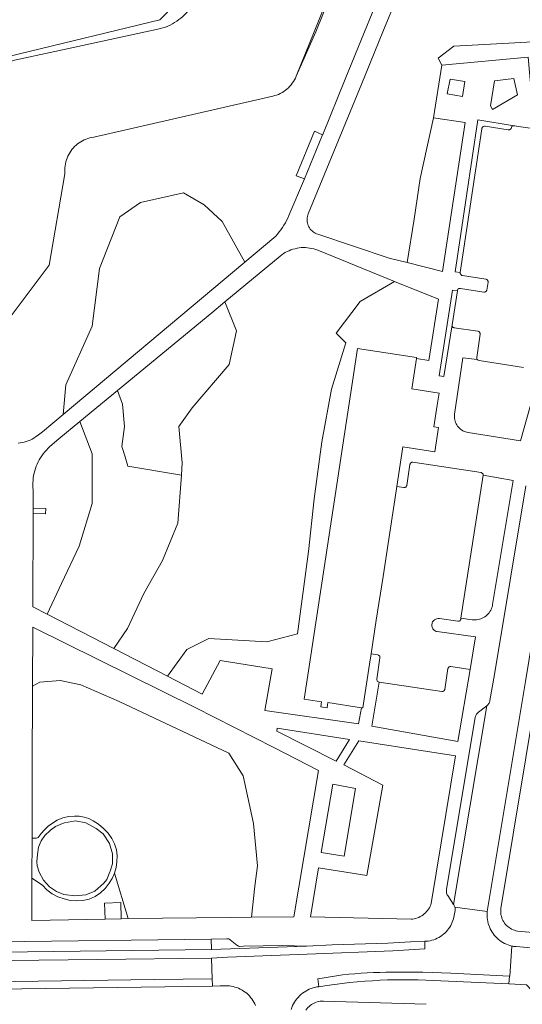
# Model space of a CAD drawing. Header units: metres. Extents: x 89888 to 94270, y 464165 to 468904.
# Tile 235 of 256: x 92539 to 92635, y 466816 to 467002. Entities that reach past the tile are written whole.
import ezdxf

# ---------------------------------------------------------------- set-up
doc = ezdxf.new("R2010")
doc.units = ezdxf.units.M
for name, color, linetype, lineweight in [('B_BEBOUWINGSGRENS_0', 251, 'CONTINUOUS', 13), ('G_GRENS_ALGEMEEN_0', 251, 'CONTINUOUS', 13), ('T_CULTUURGRENS_0', 251, 'CONTINUOUS', 13), ('V_WEGGRENS_0', 251, 'CONTINUOUS', 13), ('W_WALBESCHERMING_LIJN_0', 251, 'CONTINUOUS', 13)]:
    doc.layers.add(name, color=color, linetype=linetype, lineweight=lineweight)

# ---------------------------------------------------------------- blocks, each defined once
blk = doc.blocks.new('OGT_BLOK3_ACAD_1_FMEBLOCK15')
at = {"layer": 'W_WALBESCHERMING_LIJN_0'}
for points in [[(33.23, 53.56), (11.4, 19.64), (11.16, 19.21), (10.89, 18.8), (10.61, 18.41), (10.3, 18.03), (9.98, 17.66), (9.64, 17.3), (9.29, 16.97), (8.92, 16.65), (8.54, 16.35), (8.14, 16.07), (7.73, 15.8), (7.3, 15.56), (6.87, 15.33), (6.43, 15.13), (5.97, 14.95), (5.51, 14.79), (5.04, 14.65), (4.57, 14.53), (2.21, 14.03), (-15.01, 10.32), (-22.63, 8.64), (-23, 8.56), (-23.36, 8.47), (-23.72, 8.35), (-24.07, 8.21), (-24.41, 8.04), (-24.74, 7.86), (-25.06, 7.66), (-25.37, 7.44), (-25.66, 7.19), (-25.94, 6.94), (-26.19, 6.66), (-26.44, 6.37), (-26.66, 6.06), (-26.86, 5.74), (-27.04, 5.41), (-27.21, 5.07), (-27.35, 4.72), (-27.47, 4.36), (-27.56, 4), (-30.62, -3.65), (-50.29, -53.56)], [(30.78, 5.61), (34.18, 14.03), (46.32, 44.06), (50.29, 53.56)]]:
    blk.add_lwpolyline(points, dxfattribs=at)

msp = doc.modelspace()

# ---------------------------------------------------------------- linework, layer by layer
at = {"layer": 'B_BEBOUWINGSGRENS_0'}
for points in [[(92600.92, 466923.31), (92602.2, 466931.62), (92603.47, 466939.93), (92614.64, 466938.22), (92614.62, 466938.06)], [(92614.62, 466938.06), (92613.73, 466932.28), (92618.93, 466931.48), (92618.58, 466929.2), (92617.95, 466925.11), (92618.81, 466924.98), (92618.1, 466920.35), (92612.04, 466921.28), (92610.89, 466913.78)], [(92604.23, 466871.82), (92597.82, 466872.79), (92597.67, 466871.82), (92596.5, 466872), (92596.64, 466872.91), (92593.3, 466873.43), (92594.57, 466881.74), (92595.84, 466890.05), (92597.11, 466898.37), (92598.38, 466906.68), (92599.65, 466914.99), (92600.92, 466923.31)], [(92610.89, 466913.78), (92610.83, 466913.34), (92609.56, 466905.03), (92608.29, 466896.72), (92607.01, 466888.41), (92606.04, 466882.02)], [(92606.04, 466882.02), (92605.74, 466880.09), (92604.47, 466871.78), (92604.23, 466871.82)]]:
    msp.add_lwpolyline(points, dxfattribs=at)
at = {"layer": 'G_GRENS_ALGEMEEN_0'}
msp.add_lwpolyline([(92556.54, 466840.82), (92556.95, 466842.23), (92556.99, 466844.1), (92556.38, 466846.08), (92555.22, 466847.9), (92553.85, 466848.94), (92551.9, 466849.98), (92549.96, 466850.34), (92547.88, 466850), (92547.48, 466849.84), (92546.18, 466849.28), (92545.2, 466848.6), (92544.16, 466847.56), (92543.44, 466846.54), (92542.93, 466845.35), (92542.74, 466844.01), (92542.64, 466842.61), (92542.72, 466841.85), (92543.08, 466840.65), (92543.88, 466839.1), (92545.03, 466837.85), (92546.35, 466836.95), (92547.72, 466836.37), (92549.83, 466836.12), (92551.9, 466836.3), (92553.63, 466837.02), (92555.31, 466838.52), (92555.9, 466839.24), (92556.5, 466840.68), (92556.54, 466840.82)], dxfattribs=at)
at = {"layer": 'T_CULTUURGRENS_0'}
for p, q in [((92627.01, 466981.61), (92622.91, 466954.39)), ((92582.09, 466956.32), (92577.76, 466964.01)), ((92622.38, 466950.91), (92621.37, 466944.45)), ((92580.49, 466943.28), (92578.31, 466948.8)), ((92557.36, 466840.45), (92559.96, 466831.82))]:
    msp.add_line(p, q, dxfattribs=at)
for points in [[(92510.42, 466933.02), (92520.49, 466958.85), (92534.02, 466993.94), (92537.28, 466995.34), (92565.97, 467002.31), (92568.9, 467005.32), (92572.89, 467010.04), (92579.64, 467019.52), (92589.04, 467032.73), (92593.52, 467039.53)], [(92611.57, 467039.53), (92609.74, 467035.24), (92607.27, 467028.98), (92607.17, 467028.74), (92605.55, 467024.69), (92602.94, 467018.28), (92600.33, 467011.84), (92596.97, 467003.61), (92595.52, 467000), (92591.81, 466991.58)], [(92645.45, 467039.53), (92643.58, 467024.82), (92640.85, 467012.52), (92638.72, 466998.17), (92637.89, 466998.17), (92621.72, 466997.26), (92618.76, 466994.98), (92619.44, 466993.66)], [(92617.87, 466983.72), (92615.34, 466972.21), (92614.2, 466964.46), (92612.84, 466956.27)], [(92622.91, 466954.39), (92621.94, 466954.51), (92626.29, 466983.3), (92633.18, 466982.2)], [(92632.63, 466981.86), (92632.57, 466981.7), (92632.51, 466981.6), (92632.44, 466981.52), (92632.35, 466981.46), (92632.25, 466981.42), (92632.14, 466981.4), (92632.03, 466981.41), (92627.66, 466982.09), (92627.54, 466982.09), (92627.43, 466982.08), (92627.33, 466982.04), (92627.23, 466981.98), (92627.15, 466981.91), (92627.08, 466981.82), (92627.04, 466981.72), (92627.01, 466981.61)], [(92633.18, 466982.2), (92633.08, 466982.21), (92632.98, 466982.19), (92632.89, 466982.16), (92632.8, 466982.1), (92632.73, 466982.03), (92632.67, 466981.95), (92632.63, 466981.86)], [(92577.76, 466964.01), (92574.34, 466967.19), (92570.47, 466969.47), (92562.27, 466967.65), (92558.39, 466964.92), (92554.52, 466955.12), (92553.15, 466944.19), (92548.14, 466933.03), (92547.65, 466927.45)], [(92610.46, 466952.68), (92603.95, 466948.89), (92599.37, 466942.85), (92601.22, 466941), (92598.54, 466932.23), (92596.66, 466922.24), (92595.21, 466911.41), (92594.17, 466901.42), (92592.08, 466885.8), (92586.25, 466884.34), (92575.22, 466884.97), (92571.06, 466882.89), (92567.38, 466877.77)], [(92621.37, 466944.45), (92619.79, 466934.64), (92618.93, 466934.77), (92621.46, 466950.99), (92622.38, 466950.91)], [(92570.05, 466915.93), (92570.22, 466918.28), (92569.54, 466925.16), (92572.06, 466928.7), (92579.12, 466936.9), (92580.49, 466943.28)], [(92557.9, 466931.96), (92558.9, 466929.36), (92559.24, 466925.13), (92558.75, 466921.36), (92559.41, 466919.4), (92559.9, 466917.6), (92570.05, 466915.93)], [(92544.58, 466889.55), (92547.32, 466895.38), (92550.65, 466902.46), (92553.15, 466910.58), (92553.15, 466919.95), (92550.8, 466926.09)], [(92570.05, 466915.93), (92569.39, 466906.83), (92566.48, 466899.75), (92562.94, 466893.5), (92559.81, 466886.84), (92557.21, 466883.02)], [(92583.35, 466832.07), (92583.99, 466838), (92584.46, 466841.85), (92583.71, 466849.84), (92581.74, 466858.87), (92579.05, 466863.2), (92558.23, 466872.97), (92550.99, 466876.17), (92547.04, 466877.01), (92543.19, 466876.64), (92541.82, 466875.92)]]:
    msp.add_lwpolyline(points, dxfattribs=at)
at = {"layer": 'V_WEGGRENS_0'}
for p, q in [((92619.44, 466993.66), (92617.87, 466983.72)), ((92623.38, 466987.76), (92623.82, 466990.6)), ((92633.79, 466988.08), (92633.1, 466991.15)), ((92617.87, 466983.72), (92623.87, 466982.81)), ((92623.87, 466982.81), (92619.56, 466954.58)), ((92596.81, 466980.45), (92593.42, 466972.11)), ((92582.09, 466956.32), (92547.65, 466927.45)), ((92619.56, 466954.58), (92612.84, 466956.27)), ((92610.46, 466952.68), (92618.8, 466949.3)), ((92550.8, 466926.09), (92557.9, 466931.96)), ((92623.07, 466888.78), (92627.3, 466915.9)), ((92627.3, 466915.9), (92633, 466914.88)), ((92541.87, 466890.95), (92541.92, 466908.64)), ((92544.31, 466909.59), (92541.92, 466909.65)), ((92541.92, 466908.64), (92541.92, 466909.65)), ((92544.58, 466889.55), (92541.87, 466890.95)), ((92557.21, 466883.02), (92544.58, 466889.55)), ((92541.82, 466875.92), (92541.85, 466887.09)), ((92567.38, 466877.77), (92557.21, 466883.02)), ((92624.79, 466879.08), (92622.48, 466865.43)), ((92627.96, 466872.2), (92621.68, 466834.51)), ((92599.38, 466861.7), (92588.13, 466867.38)), ((92541.69, 466839.47), (92541.72, 466847.09)), ((92557.36, 466840.45), (92557.67, 466841.5)), ((92541.66, 466831.45), (92541.69, 466839.47)), ((92558.6, 466831.79), (92558.54, 466834.85)), ((92628.06, 466833.14), (92621.91, 466833.96)), ((92555.56, 466831.73), (92541.66, 466831.45)), ((92558.6, 466831.79), (92555.56, 466831.73)), ((92559.96, 466831.82), (92558.6, 466831.79)), ((92579.44, 466832.03), (92559.96, 466831.82)), ((92583.35, 466832.07), (92579.44, 466832.03)), ((92591.39, 466832.16), (92583.35, 466832.07)), ((92575.68, 466827.95), (92504.24, 466827)), ((92575.68, 466827.95), (92575.73, 466825.94)), ((92575.73, 466825.94), (92593.73, 466826.61)), ((92593.73, 466826.61), (92593.8, 466826.61)), ((92575.78, 466824.34), (92575.88, 466820.38)), ((92575.88, 466820.38), (92575.92, 466819.02)), ((92632.16, 466819.42), (92632.26, 466820.89)), ((92504.31, 466817.99), (92575.92, 466819.02))]:
    msp.add_line(p, q, dxfattribs=at)
for points in [[(92612.84, 466956.27), (92609.47, 466957.11), (92595.89, 466961.6), (92595.66, 466961.69), (92595.43, 466961.8), (92595.21, 466961.93), (92595.01, 466962.07), (92594.82, 466962.24), (92594.64, 466962.42), (92594.48, 466962.61), (92594.34, 466962.82), (92594.21, 466963.04), (92594.11, 466963.27), (92594.02, 466963.5), (92593.96, 466963.75), (92593.92, 466963.99), (92593.89, 466964.25), (92593.9, 466964.5), (92593.92, 466964.75), (92593.96, 466965), (92594.02, 466965.24), (92594.11, 466965.48), (92604.25, 466990.21), (92608.28, 467000), (92624.56, 467039.53)], [(92620.99, 467039.53), (92612.94, 467019.93), (92610.6, 467014.23), (92604.79, 467000), (92601.13, 466991.04), (92596.84, 466980.54), (92596.81, 466980.45)], [(92640.28, 466984.78), (92636.72, 466985.28), (92635.81, 466995.22), (92619.44, 466993.66)], [(92623.82, 466990.6), (92620.99, 466991.03), (92620.45, 466988.22), (92623.38, 466987.76)], [(92633.1, 466991.15), (92629.4, 466990.71), (92628.65, 466986), (92629.07, 466985.28), (92633.79, 466988.08)], [(92596.81, 466980.45), (92595.32, 466981.17), (92591.84, 466972.72), (92593.42, 466972.11)], [(92644.55, 466979.49), (92639.96, 466980.2), (92639.87, 466980.23), (92639.79, 466980.28), (92639.72, 466980.35), (92639.67, 466980.43), (92639.64, 466980.52), (92639.63, 466980.62), (92639.63, 466980.76), (92639.62, 466980.86), (92639.59, 466980.96), (92639.54, 466981.05), (92639.47, 466981.13), (92639.39, 466981.2), (92639.29, 466981.24), (92639.19, 466981.27), (92633.18, 466982.2)], [(92593.42, 466972.11), (92590.43, 466965.14), (92590.23, 466964.67), (92590, 466964.21), (92589.76, 466963.75), (92589.5, 466963.31), (92589.22, 466962.88), (92588.92, 466962.46), (92588.6, 466962.05), (92588.27, 466961.66), (92587.93, 466961.28), (92587.57, 466960.91), (92582.09, 466956.32)], [(92578.31, 466948.8), (92588.77, 466957.46), (92589.08, 466957.71), (92589.41, 466957.94), (92589.75, 466958.15), (92590.1, 466958.33), (92590.46, 466958.5), (92590.83, 466958.65), (92591.21, 466958.78), (92591.6, 466958.88), (92591.99, 466958.97), (92592.38, 466959.03), (92592.78, 466959.07), (92593.17, 466959.08), (92593.57, 466959.08), (92593.97, 466959.05), (92594.37, 466958.99), (92594.76, 466958.92), (92595.15, 466958.83), (92595.53, 466958.71), (92595.9, 466958.57), (92610.46, 466952.68)], [(92622.91, 466954.39), (92622.91, 466954.29), (92622.93, 466954.19), (92622.96, 466954.09), (92623.02, 466954), (92623.09, 466953.93), (92623.17, 466953.87), (92623.26, 466953.82), (92623.36, 466953.79), (92627.78, 466953.11), (92627.87, 466953.09), (92627.96, 466953.04), (92628.04, 466952.99), (92628.1, 466952.91), (92628.15, 466952.83), (92628.19, 466952.74), (92628.2, 466952.64), (92628.2, 466952.54), (92627.96, 466951.02), (92627.93, 466950.92), (92627.88, 466950.83), (92627.81, 466950.76), (92627.72, 466950.7), (92627.62, 466950.66), (92627.52, 466950.64), (92627.42, 466950.65), (92622.95, 466951.34), (92622.85, 466951.35), (92622.75, 466951.34), (92622.65, 466951.3), (92622.57, 466951.25), (92622.5, 466951.18), (92622.44, 466951.1), (92622.4, 466951.01), (92622.38, 466950.91)], [(92618.8, 466949.3), (92616.97, 466937.68), (92614.62, 466938.06)], [(92557.9, 466931.96), (92575.79, 466946.71), (92578.31, 466948.8)], [(92621.37, 466944.45), (92621.37, 466944.35), (92621.38, 466944.26), (92621.41, 466944.16), (92621.46, 466944.08), (92621.52, 466944.01), (92621.6, 466943.95), (92621.69, 466943.91), (92621.78, 466943.89), (92626.24, 466943.24), (92626.34, 466943.22), (92626.43, 466943.18), (92626.51, 466943.12), (92626.58, 466943.04), (92626.63, 466942.96), (92626.67, 466942.86), (92626.68, 466942.76), (92626.68, 466942.66), (92626.05, 466938.26), (92626.06, 466938.05), (92626.16, 466937.85)], [(92639.77, 466940.32), (92636.75, 466931), (92634.36, 466922.45)], [(92634.36, 466922.45), (92624.42, 466924.01), (92624.16, 466924.06), (92623.91, 466924.14), (92623.66, 466924.23), (92623.42, 466924.35), (92623.19, 466924.49), (92622.98, 466924.65), (92622.78, 466924.82), (92622.59, 466925.02), (92622.43, 466925.22), (92622.28, 466925.44), (92622.15, 466925.68), (92622.04, 466925.92), (92621.96, 466926.17), (92621.89, 466926.43), (92621.85, 466926.69), (92621.83, 466926.96), (92621.83, 466927.22), (92621.86, 466927.49), (92623.42, 466938.2), (92626.16, 466937.85)], [(92626.16, 466937.85), (92626.31, 466937.73), (92626.49, 466937.67), (92634.94, 466936.32)], [(92547.65, 466927.45), (92543.7, 466924.14), (92542.69, 466923.41), (92542.38, 466923.17), (92542.05, 466922.96), (92541.71, 466922.76), (92541.36, 466922.59), (92541, 466922.43), (92540.63, 466922.3), (92540.25, 466922.19), (92539.87, 466922.1), (92539.48, 466922.04), (92539.09, 466922)], [(92541.92, 466909.65), (92541.93, 466913.11), (92541.89, 466913.57), (92541.88, 466914.02), (92541.88, 466914.48), (92541.9, 466914.94), (92541.95, 466915.39), (92542.02, 466915.84), (92542.11, 466916.29), (92542.22, 466916.74), (92542.35, 466917.17), (92542.51, 466917.6), (92542.68, 466918.03), (92542.88, 466918.44), (92543.09, 466918.85), (92543.32, 466919.24), (92543.58, 466919.62), (92543.85, 466919.99), (92544.14, 466920.35), (92544.44, 466920.69), (92544.76, 466921.02), (92545.1, 466921.33), (92546.79, 466922.79), (92550.8, 466926.09)], [(92610.89, 466913.78), (92612.21, 466913.58), (92612.31, 466913.57), (92612.41, 466913.59), (92612.5, 466913.62), (92612.59, 466913.67), (92612.66, 466913.73), (92612.72, 466913.81), (92612.76, 466913.9), (92612.78, 466913.99), (92613.38, 466917.95), (92613.41, 466918.04), (92613.45, 466918.14), (92613.51, 466918.22), (92613.59, 466918.28), (92613.68, 466918.34), (92613.77, 466918.37), (92613.87, 466918.38), (92613.97, 466918.38), (92626.89, 466916.4), (92626.99, 466916.38), (92627.08, 466916.33), (92627.16, 466916.27), (92627.22, 466916.19), (92627.27, 466916.1), (92627.29, 466916), (92627.3, 466915.9)], [(92633, 466914.88), (92629.07, 466891.37), (92629.02, 466891.09), (92628.94, 466890.82), (92628.84, 466890.56), (92628.71, 466890.31), (92628.57, 466890.07), (92628.41, 466889.84), (92628.23, 466889.62), (92628.04, 466889.42), (92627.82, 466889.23), (92627.6, 466889.07), (92627.36, 466888.92), (92627.11, 466888.79), (92626.85, 466888.68), (92626.58, 466888.59), (92626.31, 466888.53), (92626.03, 466888.49), (92625.75, 466888.47), (92625.47, 466888.47), (92625.19, 466888.5), (92623.07, 466888.78)], [(92635.38, 466913.92), (92629.41, 466878.13), (92628.57, 466873.16), (92628.53, 466873), (92628.47, 466872.84), (92628.4, 466872.69), (92628.31, 466872.55), (92628.21, 466872.42), (92628.09, 466872.3), (92627.96, 466872.2)], [(92541.92, 466908.64), (92544.29, 466908.6), (92544.31, 466909.59)], [(92628.06, 466833.14), (92635.3, 466876.8), (92639.57, 466902.59), (92639.66, 466902.95), (92639.77, 466903.29), (92639.9, 466903.63), (92640.06, 466903.97), (92640.23, 466904.29), (92640.42, 466904.6), (92640.63, 466904.9), (92640.85, 466905.18), (92641.1, 466905.45), (92641.36, 466905.71), (92641.63, 466905.95), (92641.92, 466906.17), (92642.22, 466906.38), (92642.53, 466906.57), (92642.85, 466906.74), (92643.19, 466906.89), (92643.53, 466907.02), (92643.88, 466907.12), (92644.23, 466907.21)], [(92623.07, 466888.78), (92623.05, 466888.66), (92623.02, 466888.56), (92622.98, 466888.47), (92622.91, 466888.39), (92622.84, 466888.32), (92622.75, 466888.26), (92622.65, 466888.23), (92622.55, 466888.21), (92622.45, 466888.22), (92618.99, 466888.72), (92618.82, 466888.73), (92618.65, 466888.73), (92618.48, 466888.7), (92618.32, 466888.64), (92618.17, 466888.57), (92618.03, 466888.47), (92617.9, 466888.36), (92617.79, 466888.23), (92617.7, 466888.09), (92617.63, 466887.94), (92617.58, 466887.77), (92617.55, 466887.61), (92617.54, 466887.44), (92617.56, 466887.27), (92617.6, 466887.1), (92617.67, 466886.95), (92617.75, 466886.8), (92617.86, 466886.66), (92617.98, 466886.54), (92618.11, 466886.44), (92618.26, 466886.36), (92618.42, 466886.3), (92618.58, 466886.26), (92625.8, 466885.24), (92624.79, 466879.08)], [(92541.85, 466887.09), (92572.65, 466871.88), (92587.6, 466864.25)], [(92606.04, 466882.02), (92607.33, 466881.82), (92607.43, 466881.79), (92607.52, 466881.74), (92607.59, 466881.67), (92607.65, 466881.59), (92607.7, 466881.5), (92607.71, 466881.4), (92607.71, 466881.29), (92607.1, 466877.26), (92607.2, 466876.86), (92607.53, 466876.66)], [(92604.23, 466871.82), (92603.66, 466868.74), (92585.84, 466871.29), (92587.28, 466879.17), (92577.37, 466880.77), (92573.97, 466874.37), (92567.38, 466877.77)], [(92607.53, 466876.66), (92619.44, 466874.89), (92619.55, 466874.89), (92619.66, 466874.91), (92619.76, 466874.96), (92619.84, 466875.02), (92619.92, 466875.1), (92619.97, 466875.2), (92620.01, 466875.3), (92620.59, 466879.25), (92620.62, 466879.35), (92620.68, 466879.45), (92620.75, 466879.53), (92620.84, 466879.59), (92620.94, 466879.64), (92621.05, 466879.66), (92621.16, 466879.65), (92624.79, 466879.08)], [(92631.35, 466830.96), (92631.19, 466831.2), (92631.04, 466831.45), (92630.91, 466831.72), (92630.81, 466831.99), (92630.73, 466832.27), (92630.66, 466832.55), (92630.63, 466832.84), (92630.61, 466833.13), (92630.61, 466833.42), (92630.64, 466833.71), (92637.68, 466876.41), (92638.22, 466879.56)], [(92622.48, 466865.43), (92606.19, 466868.35), (92607.53, 466876.66)], [(92541.72, 466847.09), (92541.74, 466852.89), (92541.77, 466859.8), (92541.82, 466875.92)], [(92627.96, 466872.2), (92626.37, 466870.98), (92626.24, 466870.87), (92626.12, 466870.75), (92626.02, 466870.62), (92625.94, 466870.48), (92625.87, 466870.32), (92625.81, 466870.17), (92625.78, 466870), (92620.32, 466837.31), (92620.3, 466837.15), (92620.3, 466836.98), (92620.32, 466836.81), (92620.35, 466836.64), (92620.4, 466836.48), (92620.47, 466836.33), (92620.55, 466836.18), (92621.68, 466834.51)], [(92588.13, 466867.38), (92588.23, 466867.95), (92601.93, 466865.78), (92599.38, 466861.7)], [(92600.88, 466860.97), (92603.69, 466865.56), (92622.02, 466862.67)], [(92587.6, 466864.25), (92596.04, 466859.94), (92591.39, 466832.16)], [(92622.02, 466862.67), (92617.5, 466835.04), (92617.42, 466834.74), (92617.33, 466834.45), (92617.21, 466834.16), (92617.08, 466833.89), (92616.92, 466833.63), (92616.74, 466833.38), (92616.55, 466833.14), (92616.34, 466832.91), (92616.12, 466832.71)], [(92594.54, 466832.13), (92596.05, 466841.46), (92605.21, 466840.02), (92608.25, 466857.12), (92600.88, 466860.97)], [(92596.54, 466844.38), (92600.91, 466843.69), (92603.04, 466856.5), (92598.75, 466857.29), (92596.54, 466844.38)], [(92557.67, 466841.5), (92557.82, 466842.58), (92557.86, 466843.73), (92557.71, 466844.88), (92557.36, 466845.99), (92556.85, 466847.01), (92556.14, 466848.02), (92555.29, 466848.94), (92554.33, 466849.73), (92553.28, 466850.39), (92552.46, 466850.79), (92551.59, 466851.08), (92550.68, 466851.23), (92549.77, 466851.26), (92548.65, 466851.2), (92547.55, 466850.95), (92546.51, 466850.51), (92545.57, 466849.91), (92544.8, 466849.34), (92544.09, 466848.68), (92543.44, 466847.97), (92542.87, 466847.2), (92542.59, 466847.09), (92541.72, 466847.09)], [(92541.69, 466839.47), (92543.7, 466838.17), (92544.53, 466837.27), (92545.52, 466836.5), (92546.62, 466835.92), (92547.79, 466835.54), (92548.96, 466835.28), (92550.17, 466835.19), (92551.38, 466835.27), (92552.56, 466835.52), (92553.66, 466836.04), (92554.68, 466836.72), (92555.59, 466837.56), (92556.34, 466838.52), (92556.91, 466839.44), (92557.36, 466840.45)], [(92558.54, 466834.85), (92555.49, 466834.78), (92555.56, 466831.73)], [(92621.91, 466833.96), (92621.94, 466833.85), (92621.96, 466833.73), (92621.96, 466833.61), (92621.96, 466833.49), (92621.96, 466833.37), (92621.83, 466832.72), (92621.79, 466832.39), (92621.73, 466832.07), (92621.64, 466831.75), (92621.54, 466831.44), (92621.43, 466831.13)], [(92621.68, 466834.51), (92621.74, 466834.41), (92621.79, 466834.3), (92621.84, 466834.19), (92621.88, 466834.08), (92621.91, 466833.96)], [(92616.12, 466832.71), (92615.88, 466832.51), (92615.62, 466832.34), (92615.36, 466832.19), (92615.08, 466832.05), (92614.8, 466831.94), (92614.5, 466831.85), (92614.21, 466831.78), (92613.9, 466831.73), (92613.6, 466831.7), (92594.54, 466832.13)], [(92628.09, 466831.63), (92628.05, 466831.93), (92628.03, 466832.23), (92628.02, 466832.54), (92628.04, 466832.84), (92628.06, 466833.14)], [(92632.71, 466826.62), (92632.36, 466826.71), (92632.02, 466826.83), (92631.68, 466826.96), (92631.35, 466827.11), (92631.03, 466827.28), (92630.72, 466827.47), (92630.43, 466827.68), (92630.15, 466827.91), (92629.88, 466828.15), (92629.62, 466828.41), (92629.38, 466828.68), (92629.16, 466828.97), (92628.96, 466829.27), (92628.78, 466829.58), (92628.61, 466829.9), (92628.46, 466830.24), (92628.34, 466830.58), (92628.23, 466830.92), (92628.15, 466831.28), (92628.09, 466831.63)], [(92616.2, 466827.52), (92616.86, 466827.57), (92617.21, 466827.63), (92617.56, 466827.71), (92617.9, 466827.82), (92618.23, 466827.94), (92618.56, 466828.09), (92618.88, 466828.25), (92619.18, 466828.44), (92619.47, 466828.64), (92619.76, 466828.86), (92620.02, 466829.09), (92620.27, 466829.34), (92620.51, 466829.61), (92620.73, 466829.89), (92620.93, 466830.18), (92621.12, 466830.49), (92621.28, 466830.8), (92621.43, 466831.13)], [(92688.39, 466822.54), (92684.97, 466823.14), (92681.55, 466823.72), (92678.12, 466824.28), (92674.7, 466824.82), (92671.26, 466825.33), (92667.83, 466825.82), (92664.39, 466826.29), (92660.95, 466826.73), (92657.5, 466827.15), (92654.05, 466827.55), (92650.6, 466827.93), (92647.15, 466828.28), (92633.78, 466829.47), (92633.49, 466829.53), (92633.21, 466829.61), (92632.94, 466829.71), (92632.67, 466829.84), (92632.42, 466829.98), (92632.18, 466830.14), (92631.95, 466830.32), (92631.73, 466830.52), (92631.53, 466830.73), (92631.35, 466830.96)], [(92579.18, 466827.92), (92579.06, 466827.97), (92578.68, 466827.99), (92575.68, 466827.95)], [(92593.73, 466826.61), (92589.27, 466826.7), (92581.82, 466826.57), (92581.11, 466826.53), (92580.86, 466826.6), (92580.58, 466826.79), (92579.31, 466827.8), (92579.18, 466827.92)], [(92575.73, 466825.94), (92530.83, 466825.37), (92504.26, 466825)], [(92616.2, 466827.52), (92613.49, 466827.4), (92609.18, 466827.17), (92598.65, 466826.84), (92593.8, 466826.61)], [(92593.87, 466825.1), (92610.15, 466825.72), (92616.23, 466826.07), (92616.2, 466827.52)], [(92632.26, 466820.89), (92632.31, 466820.89), (92632.71, 466826.62)], [(92687.83, 466819.68), (92684.45, 466820.26), (92681.06, 466820.83), (92677.67, 466821.37), (92674.27, 466821.9), (92670.87, 466822.4), (92667.47, 466822.88), (92664.07, 466823.35), (92660.66, 466823.79), (92657.25, 466824.21), (92653.84, 466824.61), (92650.43, 466824.98), (92647.01, 466825.34), (92633.55, 466826.5), (92633.38, 466826.51), (92633.21, 466826.53), (92633.05, 466826.56), (92632.88, 466826.59), (92632.71, 466826.62)], [(92575.78, 466824.34), (92554.09, 466824.07), (92504.27, 466823.49)], [(92593.87, 466825.1), (92578.77, 466824.52), (92575.78, 466824.34)], [(92575.88, 466820.38), (92564.91, 466820.29), (92534.01, 466819.86), (92504.3, 466819.29)], [(92632.26, 466820.89), (92621.14, 466821.45), (92619.38, 466821.53), (92617.62, 466821.6), (92615.86, 466821.64), (92614.1, 466821.67), (92612.34, 466821.68), (92610.59, 466821.67), (92608.83, 466821.64), (92607.65, 466821.62), (92606.47, 466821.59), (92605.29, 466821.54), (92604.12, 466821.47), (92602.95, 466821.37), (92601.77, 466821.26), (92600.6, 466821.13), (92599.44, 466820.97), (92598.27, 466820.8), (92597.11, 466820.6), (92595.95, 466820.39), (92596.13, 466818.91)], [(92596.13, 466818.91), (92597.65, 466819.14), (92599.09, 466819.34), (92600.52, 466819.53), (92601.95, 466819.69), (92603.39, 466819.83), (92604.83, 466819.96), (92606.27, 466820.05), (92607.72, 466820.13), (92609.16, 466820.18), (92610.6, 466820.22), (92612.05, 466820.23), (92613.49, 466820.22), (92614.94, 466820.19), (92616.38, 466820.13), (92632.16, 466819.42)], [(92575.92, 466819.02), (92577.41, 466819.04), (92578.42, 466819.06), (92578.78, 466819.06), (92579.14, 466819.04), (92579.5, 466818.99), (92579.86, 466818.93), (92580.21, 466818.84), (92580.55, 466818.73), (92580.89, 466818.6), (92581.22, 466818.45), (92581.54, 466818.28), (92581.85, 466818.09), (92582.14, 466817.88), (92582.43, 466817.65), (92582.69, 466817.41), (92582.95, 466817.15), (92583.18, 466816.88), (92583.4, 466816.59), (92583.6, 466816.29), (92583.79, 466815.97), (92583.95, 466815.65), (92584.09, 466815.32)], [(92596.13, 466818.91), (92595.74, 466818.85), (92595.37, 466818.77), (92595.01, 466818.67), (92594.65, 466818.55), (92594.3, 466818.41), (92593.96, 466818.25), (92593.63, 466818.07), (92593.31, 466817.87), (92593, 466817.65), (92592.71, 466817.41), (92592.43, 466817.15), (92592.17, 466816.88), (92591.92, 466816.59), (92591.7, 466816.29), (92591.49, 466815.98), (92591.3, 466815.65), (92591.13, 466815.32), (92590.98, 466814.97), (92590.85, 466814.61)], [(92632.16, 466819.42), (92635.52, 466819.27), (92637.43, 466817.15), (92640.84, 466816.85), (92644.24, 466816.54), (92647.64, 466816.2), (92651.04, 466815.84), (92654.44, 466815.45), (92657.83, 466815.05), (92661.22, 466814.62), (92664.61, 466814.17), (92667.99, 466813.69), (92671.37, 466813.2), (92689.09, 466810.32), (92691.18, 466811.61), (92692.05, 466811.31), (92695.67, 466809.56), (92699.03, 466809.02), (92701.39, 466808.98), (92708.73, 466809.07), (92710.38, 466806.87)], [(92593.67, 466814.46), (92593.85, 466814.7), (92594.04, 466814.93), (92594.25, 466815.14), (92594.48, 466815.34), (92594.72, 466815.51), (92594.97, 466815.67), (92595.24, 466815.81), (92595.51, 466815.92), (92595.79, 466816.02), (92596.08, 466816.09), (92596.38, 466816.14), (92596.68, 466816.16), (92596.97, 466816.16), (92616.48, 466815.57)]]:
    msp.add_lwpolyline(points, dxfattribs=at)
at = {"layer": 'W_WALBESCHERMING_LIJN_0'}
msp.add_lwpolyline([(92591.81, 466991.58), (92591.66, 466991.24), (92591.49, 466990.9), (92591.29, 466990.57), (92591.08, 466990.26), (92590.85, 466989.96), (92590.6, 466989.67), (92590.34, 466989.4), (92590.05, 466989.15), (92589.76, 466988.91), (92589.45, 466988.69), (92589.13, 466988.49), (92588.79, 466988.31), (92588.45, 466988.15), (92588.1, 466988.02), (92587.74, 466987.9), (92587.37, 466987.8), (92553.43, 466980.03), (92553.06, 466979.97), (92552.69, 466979.89), (92552.33, 466979.79), (92551.97, 466979.66), (92551.63, 466979.52), (92551.29, 466979.35), (92550.96, 466979.17), (92550.65, 466978.96), (92550.35, 466978.74), (92550.06, 466978.5), (92549.78, 466978.24), (92549.53, 466977.97), (92549.29, 466977.68), (92549.06, 466977.38), (92548.86, 466977.06), (92548.67, 466976.74), (92548.5, 466976.4), (92548.36, 466976.05), (92548.23, 466975.7), (92548.13, 466975.34), (92548.04, 466974.97), (92547.98, 466974.6), (92547.95, 466974.23), (92547.93, 466973.85), (92547.93, 466973.48), (92547.96, 466973.1), (92544.96, 466955.73), (92533.17, 466940.05)], dxfattribs=at)

# ---------------------------------------------------------------- block references
msp.add_blockref('OGT_BLOK3_ACAD_1_FMEBLOCK15', (92561.03, 466985.97), dxfattribs=at)

doc.saveas('drawing.dxf')
